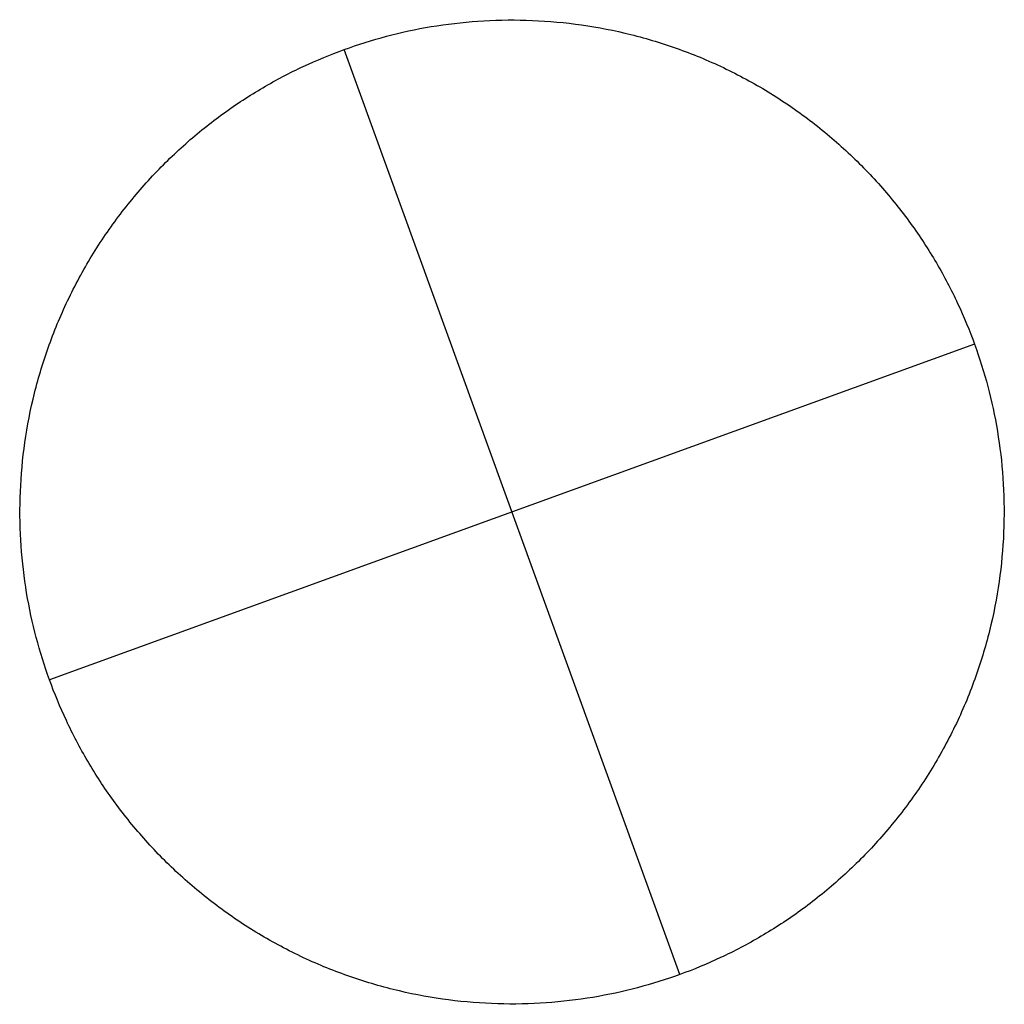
# Model space of a CAD drawing. Header units: millimetres. Extents: x -10999 to 11001, y -4500 to 4500.
# Tile 79 of 256: x -5749 to -5613, y -1415 to -1279. Entities that reach past the tile are written whole.
import ezdxf

# ---------------------------------------------------------------- set-up
doc = ezdxf.new("R2010")
doc.units = ezdxf.units.MM
doc.header["$MEASUREMENT"] = 0
doc.layers.add('Tabletop', color=7, linetype='Continuous', true_color=0xd6d6d6)

msp = doc.modelspace()

# ---------------------------------------------------------------- linework, layer by layer
at = {"layer": 'Tabletop'}
for p, q in [((-5657.95, -1410.61, 7374.24), (-5704.33, -1282.76, 7374.24)), ((-5617.21, -1323.5, 7374.24), (-5745.06, -1369.87, 7374.24))]:
    msp.add_line(p, q, dxfattribs=at)
for points in [[(-5704.33, -1282.76, 7374.24), (-5768.25, -1305.95, 7374.24), (-5745.06, -1369.87, 7374.24), (-5721.87, -1433.8, 7374.24), (-5657.95, -1410.61, 7374.24), (-5594.03, -1387.42, 7374.24), (-5617.21, -1323.5, 7374.24), (-5640.4, -1259.57, 7374.24), (-5704.33, -1282.76, 7374.24)], [(-5704.33, -1282.76, 7174.06), (-5768.25, -1305.95, 7174.06), (-5745.06, -1369.87, 7174.06), (-5721.87, -1433.8, 7174.06), (-5657.95, -1410.61, 7174.06), (-5594.03, -1387.42, 7174.06), (-5617.21, -1323.5, 7174.06), (-5640.4, -1259.57, 7174.06), (-5704.33, -1282.76, 7174.06)]]:
    msp.add_rational_spline(points, [1, 0.707106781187, 1, 0.707106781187, 1, 0.707106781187, 1, 0.707106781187, 1], degree=2, knots=[0, 0, 0, 1.068151, 1.068151, 2.136302, 2.136302, 3.204453, 3.204453, 4.272603, 4.272603, 4.272603], dxfattribs=at)
for points in [[(-5704.33, -1282.76, 7174.06), (-5704.33, -1282.76, 7274.15), (-5704.33, -1282.76, 7374.24)], [(-5617.21, -1323.5, 7174.06), (-5617.21, -1323.5, 7274.15), (-5617.21, -1323.5, 7374.24)], [(-5745.06, -1369.87, 7174.06), (-5745.06, -1369.87, 7274.15), (-5745.06, -1369.87, 7374.24)], [(-5657.95, -1410.61, 7174.06), (-5657.95, -1410.61, 7274.15), (-5657.95, -1410.61, 7374.24)]]:
    msp.add_open_spline(points, degree=2, dxfattribs=at)

doc.saveas('drawing.dxf')
